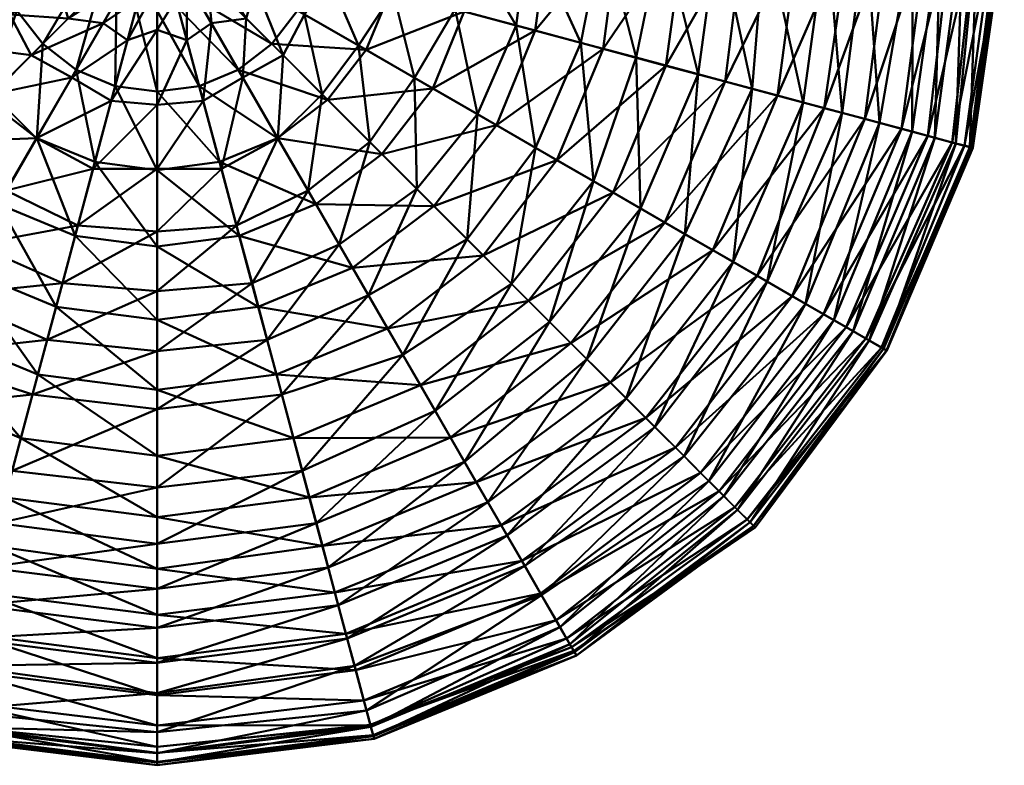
# Model space of a CAD drawing. Header units: millimetres. Extents: x -276 to 276, y -272 to 272.
# Tile 2 of 3: x -45 to 276, y -272 to -29. Entities that reach past the tile are written whole.
import ezdxf

# ---------------------------------------------------------------- set-up
doc = ezdxf.new("R2010")
doc.units = ezdxf.units.MM
doc.layers.add('A-GENM', color=13, linetype='Continuous', lineweight=30)
doc.layers.add('E-LITE-EQPM', color=33, linetype='Continuous', lineweight=30)

# ---------------------------------------------------------------- blocks, each defined once
blk = doc.blocks.new('6340_PLUSMINUS SOLO_Rotation transformation - 2700K-224070-_3D_')
at = {"layer": 'E-LITE-EQPM', "lineweight": 40}
mesh = blk.add_polyface(dxfattribs=at)
corners = [(-20.32, -75.82, 779.7), (-39.26, -68.01, 779.93), (-26.42, -45.77, 787.5), (-14.97, -55.87, 193.64), (-27.86, -48.26, 193.27), (-39.29, -68.06, 200.87), (-37.32, -37.32, 786.63), (-18.77, -18.77, 791.47), (-55.53, -55.53, 779.97), (-51.73, -89.61, 770.24), (-73.26, -73.26, 770.99), (-53.77, -53.77, 200.3), (-69.27, -69.27, 209.69), (-41.03, -41.03, 193.68), (-17.66, -30.59, 188.09), (-29.03, -29.03, 188.85), (-23, -13.28, 791.64), (-45.75, -26.41, 787.27), (-68.1, -39.32, 780.77), (-89.83, -51.86, 771.72), (-90.19, -90.19, 758.76), (-84.59, -84.59, 221.16), (-104.37, -60.26, 221.44), (-83.85, -48.41, 209.39), (-65.56, -37.85, 200.23), (-48.03, -27.73, 193.22), (-32.09, -18.53, 188.32), (-25.65, -6.87, 791.72), (-51.04, -13.68, 787.43), (-75.92, -20.34, 780.46), (-100.05, -26.81, 770.89), (-97.11, -26.02, 210.38), (-76.94, -20.62, 201.1), (-55.73, -14.93, 193.62), (-37.18, -9.96, 188.51), (-17.5, -10.1, 185.21), (-26.56, 0, 791.7), (-52.83, 0, 787.27), (-78.64, 0, 780.79), (-98.42, 0, 209.82), (-75.7, 0, 200.23), (-56.58, 0, 193.42), (-38.04, 0, 188.45), (-20.33, -5.45, 185.29), (-21.09, 0, 185.29)]
mesh.append_faces([[corners[k] for k in face] for face in [(0, 1, 2), (3, 4, 5), (2, 6, 7), (2, 1, 6), (1, 8, 6), (1, 9, 8), (9, 10, 8), (5, 11, 12), (5, 4, 11), (4, 13, 11), (4, 14, 13), (14, 15, 13), (7, 6, 16), (6, 17, 16), (6, 8, 17), (8, 18, 17), (8, 10, 18), (10, 19, 18), (10, 20, 19), (21, 12, 22), (12, 23, 22), (12, 11, 23), (11, 24, 23), (11, 13, 24), (13, 25, 24), (13, 15, 25), (15, 26, 25), (16, 17, 27), (17, 28, 27), (17, 18, 28), (18, 29, 28), (18, 19, 29), (19, 30, 29), (23, 24, 31), (24, 32, 31), (24, 25, 32), (25, 33, 32), (25, 26, 33), (26, 34, 33), (26, 35, 34), (27, 28, 36), (28, 37, 36), (28, 29, 37), (29, 38, 37), (29, 30, 38), (31, 32, 39), (32, 40, 39), (32, 33, 40), (33, 41, 40), (33, 34, 41), (34, 42, 41), (34, 43, 42), (43, 44, 42)]])
mesh = blk.add_polyface(dxfattribs=at)
corners = [(0, -26.56, 791.76), (-6.87, -25.65, 791.7), (0, 0, 793.05), (0, -52.88, 787.85), (-13.69, -51.07, 787.82), (0, -78.52, 779.85), (-20.32, -75.82, 779.7), (0, -78.1, 200.76), (0, -57.23, 193.54), (-20.91, -78.05, 201.36), (-14.97, -55.87, 193.64), (0, -32.8, 187.76), (-9.69, -36.17, 188.38), (0, -18.66, 185.08), (-6.09, -22.71, 185.5), (0, -9.14, 183.84), (-3.32, -12.4, 184.01), (0, -5.37, 183.45), (-1.43, -5.35, 183.45), (-13.28, -23, 791.68), (0, 0, 793.05), (-26.42, -45.77, 787.5), (-39.29, -68.06, 200.87), (-27.86, -48.26, 193.27), (-17.66, -30.59, 188.09), (-9.6, -16.62, 185.12), (-4.52, -7.83, 183.84), (-2.43, -4.2, 183.45), (-18.77, -18.77, 791.47), (0, 0, 793.05), (-29.03, -29.03, 188.85), (-16.36, -16.36, 185.47), (-8.1, -8.1, 183.95), (-3.21, -3.21, 183.45), (-23, -13.28, 791.64), (0, 0, 793.05), (-32.09, -18.53, 188.32), (-17.5, -10.1, 185.21), (-7.31, -4.22, 183.81), (-3.24, -1.87, 183.45), (-25.65, -6.87, 791.72), (0, 0, 793.05), (-20.33, -5.45, 185.29), (-37.18, -9.96, 188.51), (-9.33, -2.5, 183.87), (-3.39, -0.91, 183.45), (-26.56, 0, 791.7), (0, 0, 793.05), (-21.09, 0, 185.29), (-6.81, 0, 183.74), (-3.53, 0, 183.45)]
mesh.append_faces([[corners[k] for k in face] for face in [(0, 1, 2), (0, 3, 1), (3, 4, 1), (3, 5, 4), (5, 6, 4), (7, 8, 9), (8, 10, 9), (8, 11, 10), (11, 12, 10), (11, 13, 12), (13, 14, 12), (13, 15, 14), (15, 16, 14), (15, 17, 16), (17, 18, 16), (1, 19, 20), (1, 4, 19), (4, 21, 19), (4, 6, 21), (9, 10, 22), (10, 12, 23), (12, 24, 23), (12, 14, 24), (14, 25, 24), (14, 16, 25), (16, 26, 25), (16, 18, 26), (18, 27, 26), (19, 28, 29), (19, 21, 28), (24, 25, 30), (25, 31, 30), (25, 26, 31), (26, 32, 31), (26, 27, 32), (27, 33, 32), (28, 34, 35), (30, 31, 36), (31, 37, 36), (31, 32, 37), (32, 38, 37), (32, 33, 38), (33, 39, 38), (34, 40, 41), (37, 42, 43), (37, 38, 42), (38, 44, 42), (38, 39, 44), (39, 45, 44), (40, 46, 47), (42, 44, 48), (44, 49, 48), (44, 45, 49), (45, 50, 49)]])
mesh = blk.add_polyface(dxfattribs=at)
corners = [(26.56, 0, 791.7), (25.65, -6.87, 791.72), (0, 0, 793.05), (21.09, 0, 185.29), (6.81, 0, 183.74), (20.33, -5.45, 185.29), (9.33, -2.5, 183.87), (3.53, 0, 183.45), (3.39, -0.91, 183.45), (23, -13.28, 791.64), (0, 0, 793.05), (17.5, -10.1, 185.21), (32.09, -18.53, 188.32), (7.31, -4.22, 183.81), (3.24, -1.87, 183.45), (18.77, -18.77, 791.47), (0, 0, 793.05), (16.36, -16.36, 185.47), (29.03, -29.03, 188.85), (8.1, -8.1, 183.95), (3.21, -3.21, 183.45), (13.28, -23, 791.68), (0, 0, 793.05), (37.32, -37.32, 786.63), (17.66, -30.59, 188.09), (9.6, -16.62, 185.12), (4.52, -7.83, 183.84), (2.43, -4.2, 183.45), (6.87, -25.65, 791.7), (0, 0, 793.05), (26.42, -45.77, 787.5), (13.69, -51.07, 787.82), (39.26, -68.01, 779.93), (20.32, -75.82, 779.7), (27.86, -48.26, 193.27), (14.97, -55.87, 193.64), (20.91, -78.05, 201.36), (9.69, -36.17, 188.38), (6.09, -22.71, 185.5), (3.32, -12.4, 184.01), (1.43, -5.35, 183.45), (0, -26.56, 791.76), (0, 0, 793.05), (0, -52.88, 787.85), (0, -78.52, 779.85), (0, -78.1, 200.76), (0, -57.23, 193.54), (0, -32.8, 187.76), (0, -18.66, 185.08), (0, -9.14, 183.84), (0, -5.37, 183.45)]
mesh.append_faces([[corners[k] for k in face] for face in [(0, 1, 2), (3, 4, 5), (4, 6, 5), (4, 7, 6), (7, 8, 6), (1, 9, 10), (5, 11, 12), (5, 6, 11), (6, 13, 11), (6, 8, 13), (8, 14, 13), (9, 15, 16), (11, 17, 18), (11, 13, 17), (13, 19, 17), (13, 14, 19), (14, 20, 19), (15, 21, 22), (15, 23, 21), (18, 17, 24), (17, 25, 24), (17, 19, 25), (19, 26, 25), (19, 20, 26), (20, 27, 26), (21, 28, 29), (21, 30, 28), (30, 31, 28), (32, 33, 31), (34, 35, 36), (34, 24, 35), (24, 37, 35), (24, 25, 37), (25, 38, 37), (25, 26, 38), (26, 39, 38), (26, 27, 39), (27, 40, 39), (28, 41, 42), (28, 31, 41), (31, 43, 41), (31, 33, 43), (33, 44, 43), (36, 35, 45), (35, 46, 45), (35, 37, 46), (37, 47, 46), (37, 38, 47), (38, 48, 47), (38, 39, 48), (39, 49, 48), (39, 40, 49), (40, 50, 49)]])
mesh = blk.add_polyface(dxfattribs=at)
corners = [(26.56, 0, 791.7), (52.83, 0, 787.27), (25.65, -6.87, 791.72), (51.04, -13.68, 787.43), (78.64, 0, 780.79), (75.92, -20.34, 780.46), (103.74, 0, 771.81), (98.42, 0, 209.82), (75.7, 0, 200.23), (97.11, -26.02, 210.38), (76.94, -20.62, 201.1), (56.58, 0, 193.42), (55.73, -14.93, 193.62), (38.04, 0, 188.45), (37.18, -9.96, 188.51), (21.09, 0, 185.29), (20.33, -5.45, 185.29), (23, -13.28, 791.64), (45.75, -26.41, 787.27), (68.1, -39.32, 780.77), (100.05, -26.81, 770.89), (89.83, -51.86, 771.72), (83.85, -48.41, 209.39), (65.56, -37.85, 200.23), (48.03, -27.73, 193.22), (32.09, -18.53, 188.32), (18.77, -18.77, 791.47), (37.32, -37.32, 786.63), (55.53, -55.53, 779.97), (73.26, -73.26, 770.99), (110.6, -63.85, 759.48), (104.37, -60.26, 221.44), (84.59, -84.59, 221.16), (69.27, -69.27, 209.69), (53.77, -53.77, 200.3), (41.03, -41.03, 193.68), (29.03, -29.03, 188.85), (17.5, -10.1, 185.21), (26.42, -45.77, 787.5), (13.28, -23, 791.68), (39.26, -68.01, 779.93), (49.17, -85.16, 209.79), (39.29, -68.06, 200.87), (27.86, -48.26, 193.27), (17.66, -30.59, 188.09), (13.69, -51.07, 787.82), (20.91, -78.05, 201.36)]
mesh.append_faces([[corners[k] for k in face] for face in [(0, 1, 2), (1, 3, 2), (1, 4, 3), (4, 5, 3), (4, 6, 5), (7, 8, 9), (8, 10, 9), (8, 11, 10), (11, 12, 10), (11, 13, 12), (13, 14, 12), (13, 15, 14), (15, 16, 14), (2, 3, 17), (3, 18, 17), (3, 5, 18), (5, 19, 18), (5, 20, 19), (20, 21, 19), (9, 10, 22), (10, 23, 22), (10, 12, 23), (12, 24, 23), (12, 14, 24), (14, 25, 24), (14, 16, 25), (17, 18, 26), (18, 27, 26), (18, 19, 27), (19, 28, 27), (19, 21, 28), (21, 29, 28), (21, 30, 29), (31, 22, 32), (22, 33, 32), (22, 23, 33), (23, 34, 33), (23, 24, 34), (24, 35, 34), (24, 25, 35), (25, 36, 35), (25, 37, 36), (27, 38, 39), (27, 28, 38), (28, 40, 38), (28, 29, 40), (33, 34, 41), (34, 42, 41), (34, 35, 42), (35, 43, 42), (35, 36, 43), (36, 44, 43), (38, 40, 45), (42, 43, 46)]])
mesh = blk.add_polyface(dxfattribs=at)
corners = [(103.74, 0, 771.81), (100.05, -26.81, 770.89), (75.92, -20.34, 780.46), (127.6, 0, 759), (123.22, -33.02, 758.88), (150.46, 0, 744.97), (145.35, -38.95, 745.05), (171.9, 0, 728.65), (165.82, -44.43, 727.9), (191.3, 0, 709.03), (185.15, -49.61, 710.1), (209.39, 0, 688.97), (198.14, 0, 286.59), (182.74, 0, 268.66), (193.9, -51.95, 287.94), (176.33, -47.25, 268.57), (164.74, 0, 251.68), (156.07, -41.82, 250.37), (145.36, 0, 236.35), (138.1, -37, 235.48), (121.08, 0, 221.62), (117.03, -31.36, 221.65), (98.42, 0, 209.82), (97.11, -26.02, 210.38), (89.83, -51.86, 771.72), (110.6, -63.85, 759.48), (130.21, -75.18, 744.59), (148.63, -85.81, 727.75), (165.48, -95.54, 708.45), (202.18, -54.17, 688.78), (181.14, -104.58, 688.41), (217.39, -58.25, 666.08), (195.57, -112.91, 667.73), (210.52, -56.41, 309.28), (187.71, -108.38, 308.59), (172, -99.31, 286.84), (157.5, -90.93, 268.25), (142.18, -82.09, 251.45), (123.27, -71.17, 235.25), (104.37, -60.26, 221.44), (83.85, -48.41, 209.39), (90.19, -90.19, 758.76), (106.29, -106.29, 744.45), (121.06, -121.06, 726.43), (127.91, -127.91, 267.79), (115.51, -115.51, 251.11), (100.99, -100.99, 235.43), (84.59, -84.59, 221.16)]
mesh.append_faces([[corners[k] for k in face] for face in [(0, 1, 2), (0, 3, 1), (3, 4, 1), (3, 5, 4), (5, 6, 4), (5, 7, 6), (7, 8, 6), (7, 9, 8), (9, 10, 8), (9, 11, 10), (12, 13, 14), (13, 15, 14), (13, 16, 15), (16, 17, 15), (16, 18, 17), (18, 19, 17), (18, 20, 19), (20, 21, 19), (20, 22, 21), (22, 23, 21), (1, 4, 24), (4, 25, 24), (4, 6, 25), (6, 26, 25), (6, 8, 26), (8, 27, 26), (8, 10, 27), (10, 28, 27), (10, 29, 28), (29, 30, 28), (31, 32, 30), (33, 14, 34), (14, 35, 34), (14, 15, 35), (15, 36, 35), (15, 17, 36), (17, 37, 36), (17, 19, 37), (19, 38, 37), (19, 21, 38), (21, 39, 38), (21, 23, 39), (23, 40, 39), (25, 26, 41), (26, 42, 41), (26, 27, 42), (27, 43, 42), (27, 28, 43), (36, 37, 44), (37, 38, 45), (38, 46, 45), (38, 39, 46), (39, 47, 46)]])
mesh = blk.add_polyface(dxfattribs=at)
corners = [(209.39, 0, 688.97), (202.18, -54.17, 688.78), (185.15, -49.61, 710.1), (225.88, 0, 667.84), (217.39, -58.25, 666.08), (238.62, 0, 641.83), (230.65, -61.8, 642.14), (251.2, 0, 618.54), (242.57, -65, 618.41), (258.9, 0, 589.84), (251.2, -67.31, 591.67), (266.78, 0, 564.44), (259.1, -69.43, 566.54), (272.79, 0, 538.96), (263.07, -70.49, 538.38), (276.1, 0, 512.48), (265.83, -71.23, 511.42), (274.88, 0, 483.42), (265.33, -71.09, 483.21), (274.09, 0, 457.54), (264.81, -70.96, 457.6), (267.28, 0, 428.36), (260.27, -69.74, 430.35), (262.58, 0, 403.78), (253.44, -67.91, 403.6), (255.3, 0, 379.34), (246.04, -65.93, 378.9), (246.31, 0, 355.91), (235.42, -63.08, 354.1), (230.94, 0, 330.57), (223.26, -59.82, 330.69), (218.25, 0, 309.45), (210.52, -56.41, 309.28), (198.14, 0, 286.59), (193.9, -51.95, 287.94), (181.14, -104.58, 688.41), (195.57, -112.91, 667.73), (206.98, -119.5, 642.56), (217.19, -125.39, 617.82), (224.58, -129.66, 590.5), (230.98, -133.36, 564.36), (236.04, -136.28, 538.65), (237.78, -137.28, 510.66), (237.72, -137.25, 483), (236.73, -136.68, 456.8), (232.03, -133.97, 428.96), (226.8, -130.94, 403.19), (220.58, -127.35, 378.89), (211.3, -122, 354.29), (198.78, -114.77, 329.67), (187.71, -108.38, 308.59)]
mesh.append_faces([[corners[k] for k in face] for face in [(0, 1, 2), (0, 3, 1), (3, 4, 1), (3, 5, 4), (5, 6, 4), (5, 7, 6), (7, 8, 6), (7, 9, 8), (9, 10, 8), (9, 11, 10), (11, 12, 10), (11, 13, 12), (13, 14, 12), (13, 15, 14), (15, 16, 14), (15, 17, 16), (17, 18, 16), (17, 19, 18), (19, 20, 18), (19, 21, 20), (21, 22, 20), (21, 23, 22), (23, 24, 22), (23, 25, 24), (25, 26, 24), (25, 27, 26), (27, 28, 26), (27, 29, 28), (29, 30, 28), (29, 31, 30), (31, 32, 30), (31, 33, 32), (33, 34, 32), (1, 4, 35), (4, 6, 36), (6, 37, 36), (6, 8, 37), (8, 38, 37), (8, 10, 38), (10, 39, 38), (10, 12, 39), (12, 14, 40), (14, 16, 41), (16, 18, 42), (18, 20, 43), (20, 22, 44), (22, 24, 45), (24, 26, 46), (26, 28, 47), (28, 48, 47), (28, 30, 48), (30, 49, 48), (30, 32, 49), (32, 50, 49)]])
mesh = blk.add_polyface(dxfattribs=at)
corners = [(110.6, -63.85, 759.48), (90.19, -90.19, 758.76), (73.26, -73.26, 770.99), (51.73, -89.61, 770.24), (39.26, -68.01, 779.93), (63.66, -110.27, 757.79), (106.29, -106.29, 744.45), (75.08, -130.04, 743.83), (100.99, -100.99, 235.43), (68.86, -119.27, 233.57), (80.05, -138.66, 249.76), (84.59, -84.59, 221.16), (59.31, -102.73, 220.85), (69.27, -69.27, 209.69), (49.17, -85.16, 209.79), (20.32, -75.82, 779.7), (26.76, -99.87, 769.79), (32.96, -123, 757.85), (38.86, -145.04, 743.83), (85.78, -148.57, 727.55), (44.43, -165.81, 727.86), (95.62, -165.61, 708.86), (49.6, -185.12, 710), (103.99, -180.12, 685.55), (100.19, -173.54, 287.76), (90.57, -156.88, 267.92), (51.84, -193.47, 287.71), (47.27, -176.42, 268.61), (40.62, -151.59, 248.45), (35.85, -133.79, 233.86), (30.91, -115.36, 221.1), (25.87, -96.55, 210.23), (39.29, -68.06, 200.87), (20.91, -78.05, 201.36), (0, -78.52, 779.85), (0, -103.34, 769.49), (0, -127.25, 757.45), (0, -150.12, 743.71), (0, -171.56, 727.57), (0, -181.9, 268.27), (0, -156.39, 248.22), (0, -137.47, 233.48), (0, -117.87, 220.61), (0, -98.5, 209.84), (0, -78.1, 200.76)]
mesh.append_faces([[corners[k] for k in face] for face in [(0, 1, 2), (2, 3, 4), (2, 1, 3), (1, 5, 3), (1, 6, 5), (6, 7, 5), (8, 9, 10), (8, 11, 9), (11, 12, 9), (11, 13, 12), (13, 14, 12), (4, 3, 15), (3, 16, 15), (3, 5, 16), (5, 17, 16), (5, 7, 17), (7, 18, 17), (7, 19, 18), (19, 20, 18), (19, 21, 20), (21, 22, 20), (21, 23, 22), (24, 25, 26), (25, 27, 26), (25, 10, 27), (10, 28, 27), (10, 9, 28), (9, 29, 28), (9, 12, 29), (12, 30, 29), (12, 14, 30), (14, 31, 30), (14, 32, 31), (32, 33, 31), (15, 16, 34), (16, 35, 34), (16, 17, 35), (17, 36, 35), (17, 18, 36), (18, 37, 36), (18, 20, 37), (20, 38, 37), (20, 22, 38), (27, 28, 39), (28, 40, 39), (28, 29, 40), (29, 41, 40), (29, 30, 41), (30, 42, 41), (30, 31, 42), (31, 43, 42), (31, 33, 43), (33, 44, 43)]])
mesh = blk.add_polyface(dxfattribs=at)
corners = [(259.1, -69.43, 566.54), (230.98, -133.36, 564.36), (224.58, -129.66, 590.5), (263.07, -70.49, 538.38), (236.04, -136.28, 538.65), (265.83, -71.23, 511.42), (237.78, -137.28, 510.66), (265.33, -71.09, 483.21), (237.72, -137.25, 483), (264.81, -70.96, 457.6), (236.73, -136.68, 456.8), (260.27, -69.74, 430.35), (232.03, -133.97, 428.96), (253.44, -67.91, 403.6), (226.8, -130.94, 403.19), (246.04, -65.93, 378.9), (220.58, -127.35, 378.89), (165.48, -95.54, 708.45), (181.14, -104.58, 688.41), (134.86, -134.86, 707.44), (195.57, -112.91, 667.73), (147.73, -147.73, 687.82), (159.22, -159.22, 666.33), (206.98, -119.5, 642.56), (168.89, -168.89, 642.25), (217.19, -125.39, 617.82), (177.08, -177.08, 617.2), (183.14, -183.14, 590), (188.32, -188.32, 563.8), (192.34, -192.34, 537.94), (194.94, -194.94, 511.99), (194.4, -194.4, 483.47), (193.23, -193.23, 456.71), (189.14, -189.14, 428.55), (184.68, -184.68, 402.6), (179.84, -179.84, 378.6), (211.3, -122, 354.29), (171.7, -171.7, 353.47), (198.78, -114.77, 329.67), (162.2, -162.2, 329.58), (187.71, -108.38, 308.59), (152.84, -152.84, 308.24), (172, -99.31, 286.84), (157.5, -90.93, 268.25), (140.04, -140.04, 286.54), (124.93, -216.39, 616.23), (130, -225.17, 591.56), (133.44, -231.12, 564.58), (135.03, -233.88, 535.4), (135.78, -235.17, 507.07), (136.64, -236.66, 481.67), (135.97, -235.51, 455.39), (134.52, -233, 429.98), (131.27, -227.36, 403.74), (125.27, -216.98, 375.7)]
mesh.append_faces([[corners[k] for k in face] for face in [(0, 1, 2), (3, 4, 1), (5, 6, 4), (7, 8, 6), (9, 10, 8), (11, 12, 10), (13, 14, 12), (15, 16, 14), (17, 18, 19), (18, 20, 21), (20, 22, 21), (20, 23, 22), (23, 24, 22), (23, 25, 24), (25, 26, 24), (25, 2, 26), (2, 27, 26), (2, 1, 27), (1, 28, 27), (1, 4, 28), (4, 29, 28), (4, 6, 29), (6, 30, 29), (6, 8, 30), (8, 31, 30), (8, 10, 31), (10, 32, 31), (10, 12, 32), (12, 33, 32), (12, 14, 33), (14, 34, 33), (14, 16, 34), (16, 35, 34), (16, 36, 35), (36, 37, 35), (36, 38, 37), (38, 39, 37), (38, 40, 39), (40, 41, 39), (40, 42, 41), (42, 43, 44), (26, 27, 45), (27, 28, 46), (28, 29, 47), (29, 30, 48), (30, 31, 49), (31, 50, 49), (31, 32, 50), (32, 51, 50), (32, 33, 51), (33, 34, 52), (34, 35, 53), (35, 37, 54)]])
mesh = blk.add_polyface(dxfattribs=at)
corners = [(0, -78.52, 779.85), (0, -103.34, 769.49), (-20.32, -75.82, 779.7), (-26.76, -99.87, 769.79), (0, -127.25, 757.45), (-32.96, -123, 757.85), (0, -150.12, 743.71), (-38.86, -145.04, 743.83), (0, -171.56, 727.57), (-44.43, -165.81, 727.86), (0, -191.52, 709.65), (-49.6, -185.12, 710), (0, -181.9, 268.27), (0, -156.39, 248.22), (-47.27, -176.42, 268.61), (-40.62, -151.59, 248.45), (0, -137.47, 233.48), (-35.85, -133.79, 233.86), (0, -117.87, 220.61), (-30.91, -115.36, 221.1), (0, -98.5, 209.84), (-25.87, -96.55, 210.23), (0, -78.1, 200.76), (-20.91, -78.05, 201.36), (-39.26, -68.01, 779.93), (-51.73, -89.61, 770.24), (-63.66, -110.27, 757.79), (-75.08, -130.04, 743.83), (-85.78, -148.57, 727.55), (-95.62, -165.61, 708.86), (-51.84, -193.47, 287.71), (-100.19, -173.54, 287.76), (-90.57, -156.88, 267.92), (-80.05, -138.66, 249.76), (-68.86, -119.27, 233.57), (-59.31, -102.73, 220.85), (-49.17, -85.16, 209.79), (-39.29, -68.06, 200.87), (-73.26, -73.26, 770.99), (-90.19, -90.19, 758.76), (-106.29, -106.29, 744.45), (-115.51, -115.51, 251.11), (-100.99, -100.99, 235.43), (-84.59, -84.59, 221.16), (-69.27, -69.27, 209.69)]
mesh.append_faces([[corners[k] for k in face] for face in [(0, 1, 2), (1, 3, 2), (1, 4, 3), (4, 5, 3), (4, 6, 5), (6, 7, 5), (6, 8, 7), (8, 9, 7), (8, 10, 9), (10, 11, 9), (12, 13, 14), (13, 15, 14), (13, 16, 15), (16, 17, 15), (16, 18, 17), (18, 19, 17), (18, 20, 19), (20, 21, 19), (20, 22, 21), (22, 23, 21), (2, 3, 24), (3, 25, 24), (3, 5, 25), (5, 26, 25), (5, 7, 26), (7, 27, 26), (7, 9, 27), (9, 28, 27), (9, 11, 28), (11, 29, 28), (30, 14, 31), (14, 32, 31), (14, 15, 32), (15, 33, 32), (15, 17, 33), (17, 34, 33), (17, 19, 34), (19, 35, 34), (19, 21, 35), (21, 36, 35), (21, 23, 36), (23, 37, 36), (25, 26, 38), (26, 39, 38), (26, 27, 39), (27, 40, 39), (27, 28, 40), (33, 34, 41), (34, 35, 42), (35, 43, 42), (35, 36, 43), (36, 44, 43), (36, 37, 44)]])
mesh = blk.add_polyface(dxfattribs=at)
corners = [(165.48, -95.54, 708.45), (134.86, -134.86, 707.44), (121.06, -121.06, 726.43), (181.14, -104.58, 688.41), (147.73, -147.73, 687.82), (172, -99.31, 286.84), (140.04, -140.04, 286.54), (152.84, -152.84, 308.24), (157.5, -90.93, 268.25), (127.91, -127.91, 267.79), (142.18, -82.09, 251.45), (115.51, -115.51, 251.11), (106.29, -106.29, 744.45), (75.08, -130.04, 743.83), (85.78, -148.57, 727.55), (95.62, -165.61, 708.86), (103.99, -180.12, 685.55), (159.22, -159.22, 666.33), (112.11, -194.17, 664.27), (168.89, -168.89, 642.25), (118.83, -205.82, 639.98), (177.08, -177.08, 617.2), (124.93, -216.39, 616.23), (183.14, -183.14, 590), (130, -225.17, 591.56), (188.32, -188.32, 563.8), (133.44, -231.12, 564.58), (192.34, -192.34, 537.94), (135.03, -233.88, 535.4), (194.94, -194.94, 511.99), (135.78, -235.17, 507.07), (189.14, -189.14, 428.55), (134.52, -233, 429.98), (135.97, -235.51, 455.39), (184.68, -184.68, 402.6), (131.27, -227.36, 403.74), (179.84, -179.84, 378.6), (125.27, -216.98, 375.7), (171.7, -171.7, 353.47), (119.78, -207.47, 351.19), (162.2, -162.2, 329.58), (114.03, -197.5, 328.73), (107.79, -186.71, 307.92), (100.19, -173.54, 287.76), (90.57, -156.88, 267.92), (80.05, -138.66, 249.76), (100.99, -100.99, 235.43), (57.89, -216.06, 663.13), (61.53, -229.61, 640.09), (64.69, -241.44, 616.38), (67.34, -251.33, 591.88), (69.49, -259.33, 566.88), (69.46, -259.21, 533.17), (70.38, -262.65, 507.5), (136.64, -236.66, 481.67), (70.68, -263.78, 481.46), (70.45, -262.94, 455.66), (69.65, -259.92, 430.02), (68.22, -254.61, 404.63), (64.31, -240.02, 374.11), (61.93, -231.14, 351), (59.02, -220.28, 328.73)]
mesh.append_faces([[corners[k] for k in face] for face in [(0, 1, 2), (3, 4, 1), (5, 6, 7), (8, 9, 6), (10, 11, 9), (12, 2, 13), (2, 14, 13), (2, 1, 14), (1, 15, 14), (1, 4, 15), (4, 16, 15), (4, 17, 16), (17, 18, 16), (17, 19, 18), (19, 20, 18), (19, 21, 20), (21, 22, 20), (23, 24, 22), (25, 26, 24), (27, 28, 26), (29, 30, 28), (31, 32, 33), (34, 35, 32), (36, 37, 35), (38, 39, 37), (38, 40, 39), (40, 41, 39), (40, 7, 41), (7, 42, 41), (7, 6, 42), (6, 43, 42), (6, 9, 43), (9, 44, 43), (9, 11, 44), (11, 45, 44), (11, 46, 45), (18, 20, 47), (20, 22, 48), (22, 24, 49), (24, 26, 50), (26, 28, 51), (28, 30, 52), (30, 53, 52), (30, 54, 53), (54, 55, 53), (54, 33, 55), (33, 56, 55), (33, 32, 56), (32, 35, 57), (35, 37, 58), (37, 39, 59), (39, 41, 60), (41, 42, 61)]])
mesh = blk.add_polyface(dxfattribs=at)
corners = [(0, -191.52, 709.65), (0, -208.36, 686.47), (-49.6, -185.12, 710), (-53.83, -200.89, 685.55), (0, -223.37, 662.47), (-57.89, -216.06, 663.13), (0, -237.46, 639.6), (-61.53, -229.61, 640.09), (0, -249.56, 615.7), (-64.69, -241.44, 616.38), (0, -259.42, 590.66), (-67.34, -251.33, 591.88), (0, -266.42, 563.93), (-69.49, -259.33, 566.88), (0, -268.37, 533.19), (-69.46, -259.21, 533.17), (0, -271.3, 506.77), (-70.38, -262.65, 507.5), (0, -272.43, 480.75), (-70.68, -263.78, 481.46), (0, -271.55, 455), (-70.45, -262.94, 455.66), (0, -268.52, 429.5), (-69.65, -259.92, 430.02), (0, -261.68, 403.02), (-68.22, -254.61, 404.63), (0, -248.88, 374.41), (-64.31, -240.02, 374.11), (0, -239.05, 350.83), (-61.93, -231.14, 351), (0, -227.63, 328.46), (-59.02, -220.28, 328.73), (0, -214.95, 307.54), (-55.73, -207.98, 307.76), (0, -200.3, 287.71), (-51.84, -193.47, 287.71), (0, -181.9, 268.27), (-47.27, -176.42, 268.61), (-95.62, -165.61, 708.86), (-103.99, -180.12, 685.55), (-112.11, -194.17, 664.27), (-118.83, -205.82, 639.98), (-124.93, -216.39, 616.23), (-130, -225.17, 591.56), (-133.44, -231.12, 564.58), (-135.03, -233.88, 535.4), (-134.52, -233, 429.98), (-131.27, -227.36, 403.74), (-125.27, -216.98, 375.7), (-119.78, -207.47, 351.19), (-114.03, -197.5, 328.73), (-107.79, -186.71, 307.92), (-100.19, -173.54, 287.76)]
mesh.append_faces([[corners[k] for k in face] for face in [(0, 1, 2), (1, 3, 2), (1, 4, 3), (4, 5, 3), (4, 6, 5), (6, 7, 5), (6, 8, 7), (8, 9, 7), (8, 10, 9), (10, 11, 9), (10, 12, 11), (12, 13, 11), (12, 14, 13), (14, 15, 13), (14, 16, 15), (16, 17, 15), (16, 18, 17), (18, 19, 17), (18, 20, 19), (20, 21, 19), (20, 22, 21), (22, 23, 21), (22, 24, 23), (24, 25, 23), (24, 26, 25), (26, 27, 25), (26, 28, 27), (28, 29, 27), (28, 30, 29), (30, 31, 29), (30, 32, 31), (32, 33, 31), (32, 34, 33), (34, 35, 33), (34, 36, 35), (36, 37, 35), (2, 3, 38), (3, 39, 38), (3, 5, 39), (5, 40, 39), (5, 7, 40), (7, 9, 41), (9, 11, 42), (11, 13, 43), (13, 15, 44), (15, 17, 45), (23, 25, 46), (25, 27, 47), (27, 29, 48), (29, 31, 49), (31, 33, 50), (33, 35, 51), (35, 52, 51)]])
mesh = blk.add_polyface(dxfattribs=at)
corners = [(103.99, -180.12, 685.55), (53.83, -200.89, 685.55), (49.6, -185.12, 710), (112.11, -194.17, 664.27), (57.89, -216.06, 663.13), (118.83, -205.82, 639.98), (61.53, -229.61, 640.09), (124.93, -216.39, 616.23), (64.69, -241.44, 616.38), (130, -225.17, 591.56), (67.34, -251.33, 591.88), (133.44, -231.12, 564.58), (69.49, -259.33, 566.88), (135.03, -233.88, 535.4), (69.46, -259.21, 533.17), (134.52, -233, 429.98), (69.65, -259.92, 430.02), (70.45, -262.94, 455.66), (131.27, -227.36, 403.74), (68.22, -254.61, 404.63), (125.27, -216.98, 375.7), (64.31, -240.02, 374.11), (119.78, -207.47, 351.19), (61.93, -231.14, 351), (114.03, -197.5, 328.73), (59.02, -220.28, 328.73), (107.79, -186.71, 307.92), (55.73, -207.98, 307.76), (100.19, -173.54, 287.76), (51.84, -193.47, 287.71), (0, -191.52, 709.65), (0, -171.56, 727.57), (0, -208.36, 686.47), (0, -223.37, 662.47), (0, -237.46, 639.6), (0, -249.56, 615.7), (0, -259.42, 590.66), (0, -266.42, 563.93), (0, -268.37, 533.19), (70.38, -262.65, 507.5), (0, -271.3, 506.77), (70.68, -263.78, 481.46), (0, -272.43, 480.75), (0, -271.55, 455), (0, -268.52, 429.5), (0, -261.68, 403.02), (0, -248.88, 374.41), (0, -239.05, 350.83), (0, -227.63, 328.46), (0, -214.95, 307.54), (0, -200.3, 287.71), (47.27, -176.42, 268.61), (0, -181.9, 268.27)]
mesh.append_faces([[corners[k] for k in face] for face in [(0, 1, 2), (0, 3, 1), (3, 4, 1), (5, 6, 4), (7, 8, 6), (9, 10, 8), (11, 12, 10), (13, 14, 12), (15, 16, 17), (18, 19, 16), (20, 21, 19), (22, 23, 21), (24, 25, 23), (26, 27, 25), (26, 28, 27), (28, 29, 27), (2, 30, 31), (2, 1, 30), (1, 32, 30), (1, 4, 32), (4, 33, 32), (4, 6, 33), (6, 34, 33), (6, 8, 34), (8, 35, 34), (8, 10, 35), (10, 36, 35), (10, 12, 36), (12, 37, 36), (12, 14, 37), (14, 38, 37), (14, 39, 38), (39, 40, 38), (39, 41, 40), (41, 42, 40), (41, 17, 42), (17, 43, 42), (17, 16, 43), (16, 44, 43), (16, 19, 44), (19, 45, 44), (19, 21, 45), (21, 46, 45), (21, 23, 46), (23, 47, 46), (23, 25, 47), (25, 48, 47), (25, 27, 48), (27, 49, 48), (27, 29, 49), (29, 50, 49), (29, 51, 50), (51, 52, 50)]])

msp = doc.modelspace()

# ---------------------------------------------------------------- block references
at = {"layer": 'A-GENM', "lineweight": 40}
msp.add_blockref('6340_PLUSMINUS SOLO_Rotation transformation - 2700K-224070-_3D_', (0, 0), dxfattribs=at)

doc.saveas('drawing.dxf')
